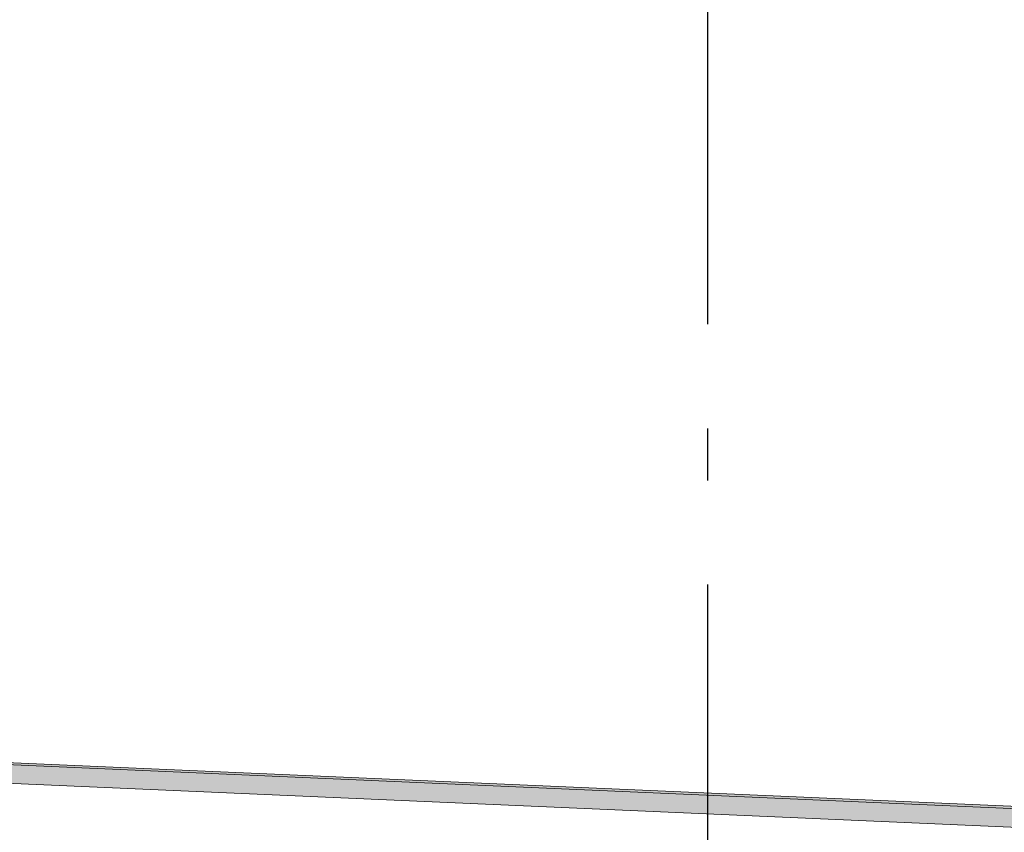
# Model space of a CAD drawing. Header units: millimetres. Extents: x -82116 to -59247, y -2070 to 13065.
# Tile 71 of 73: x -62139 to -61193, y 6877 to 7658. Entities that reach past the tile are written whole.
import ezdxf
from ezdxf.enums import TextEntityAlignment as Align

# ---------------------------------------------------------------- set-up
doc = ezdxf.new("R2010")
doc.units = ezdxf.units.MM
doc.header["$LTSCALE"] = 0.5
doc.header["$MEASUREMENT"] = 0
doc.linetypes.add('Akselinje', pattern=[1500, 1000, -200, 100, -200])
doc.linetypes.add('PLINE', pattern=[0])
doc.layers.add('262- Taktekking (Skravur)(Nye konstruksjoner)', color=7, linetype='Continuous')
doc.layers.add('82-- Modullinjer', color=7, linetype='Continuous')
doc.layers.add('262- Taktekking(Nye konstruksjoner)', color=7, linetype='Continuous', lineweight=0)
doc.styles.add('GENERATED_STYLE_1', font='arial.ttf')

# ---------------------------------------------------------------- blocks, each defined once
blk = doc.blocks.new('Standard grid marker[2]', base_point=(-61478.16, 12565.45))
at = {"layer": '82-- Modullinjer', "linetype": 'Akselinje'}
blk.add_line((-61478.16, 12365.45), (-61478.16, 1550), dxfattribs=at)
at = {"layer": '82-- Modullinjer', "style": 'GENERATED_STYLE_1'}
for tag, p in [('AC_MarkerText_1_0', (-61478.16, 12902.95)), ('AC_MarkerText_1_1', (-61478.16, 1187.5))]:
    blk.add_attdef(tag, text='', height=175, rotation=360, dxfattribs=at).set_placement(p, align=Align.TOP_CENTER)

msp = doc.modelspace()

# ---------------------------------------------------------------- hatches: boundary and pattern name
at = {"layer": '262- Taktekking (Skravur)(Nye konstruksjoner)', "linetype": 'Continuous'}
msp.add_hatch(color=256, dxfattribs=at).paths.add_polyline_path([(-66593.16, 7136.47), (-61143.16, 6898.52), (-61143.16, 6900.52), (-66593.16, 7138.47)])
at = {"layer": '262- Taktekking(Nye konstruksjoner)', "linetype": 'Continuous'}
msp.add_hatch(color=256, dxfattribs=at).paths.add_polyline_path([(-66593.16, 7136.47), (-66593.16, 7118.45), (-61143.16, 6880.5), (-61143.16, 6898.52)])

# ---------------------------------------------------------------- linework, layer by layer
at = {"layer": '262- Taktekking(Nye konstruksjoner)', "linetype": 'PLINE'}
for p, q in [((-66593.16, 7138.47), (-61143.16, 6900.52)), ((-66593.16, 7136.47), (-61143.16, 6898.52)), ((-66593.16, 7118.45), (-61143.16, 6880.5))]:
    msp.add_line(p, q, dxfattribs=at)

# ---------------------------------------------------------------- block references
at = {"layer": '82-- Modullinjer', "linetype": 'PLINE'}
msp.add_blockref('Standard grid marker[2]', (-61478.16, 12565.45), dxfattribs=at)

doc.saveas('drawing.dxf')
